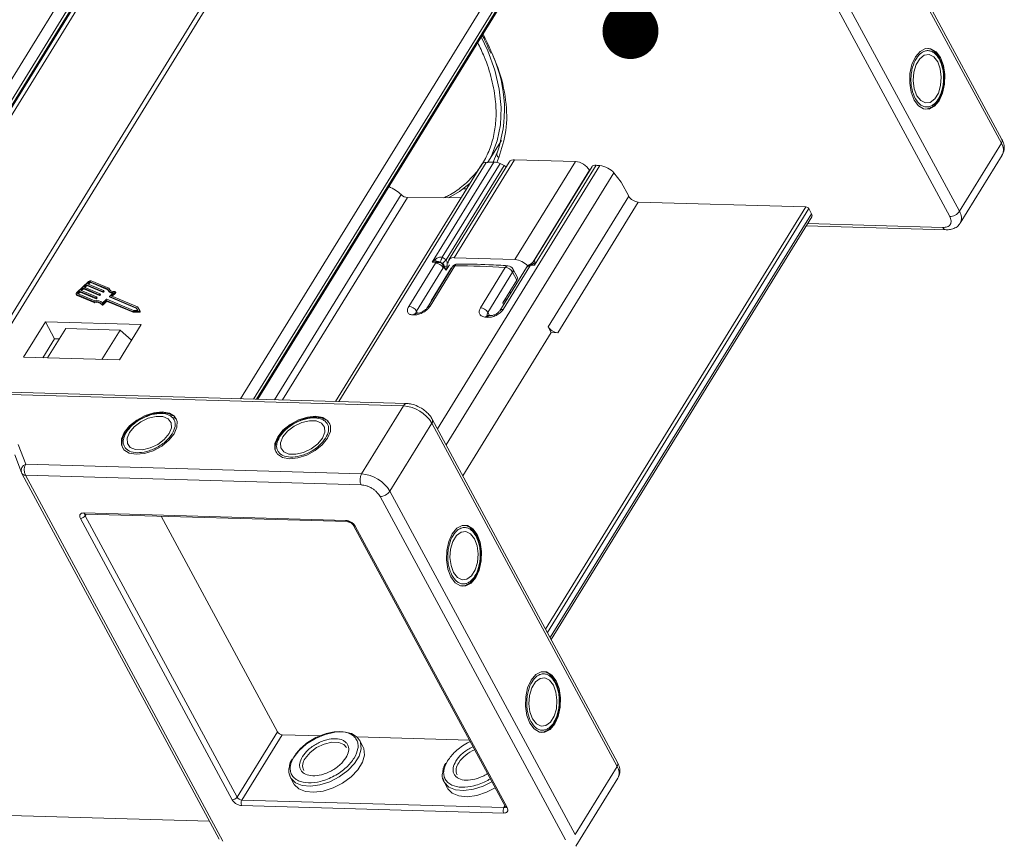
# Model space of a CAD drawing. Header units: millimetres. Extents: x 2854 to 4324, y 357 to 1390.
# Tile 44 of 45: x 4092 to 4180, y 1103 to 1177. Entities that reach past the tile are written whole.
import ezdxf

# ---------------------------------------------------------------- set-up
doc = ezdxf.new("R2010")
doc.units = ezdxf.units.MM
doc.styles.get("Standard").update_dxf_attribs({"font": '仿宋_GB2312.ttf', "width": 0.8})
doc.dimstyles.new('ISO-25.1', dxfattribs={"dimtxt": 6, "dimasz": 5, "dimexe": 3.5, "dimexo": 0.625, "dimgap": 1.5, "dimtad": 1, "dimtoh": 1, "dimtxsty": 'Standard', "dimcen": 2.5, "dimadec": 0, "dimazin": 0, "dimtfac": 1, "dimtmove": 0, "dimatfit": 3, "dimfxl": 0, "dimarcsym": 0})

msp = doc.modelspace()

# ---------------------------------------------------------------- linework, layer by layer
at = {"color": 7, "linetype": 'Continuous', "lineweight": 15}
for p, q in [((4163.192, 1196.615), (4179.749, 1165.93)), ((4179.794, 1166.279), (4163.237, 1196.964)), ((4103.908, 1192.13), (4074.428, 1144.309)), ((4075.486, 1144.139), (4104.751, 1191.61)), ((4075.764, 1144.117), (4104.886, 1191.359)), ((4116.456, 1191.413), (4087.104, 1143.799)), ((4087.577, 1143.786), (4117.144, 1191.749)), ((4075.878, 1144.108), (4104.899, 1191.183)), ((4076.285, 1144.075), (4105.145, 1190.89)), ((4141.328, 1191.054), (4111.76, 1143.091)), ((4112.903, 1143.058), (4142.17, 1190.535)), ((4176, 1159.849), (4159.443, 1190.533)), ((4113.189, 1143.049), (4142.306, 1190.283)), ((4113.307, 1143.046), (4142.318, 1190.108)), ((4158.572, 1190.063), (4175.129, 1159.379)), ((4133.901, 1174.459), (4134.114, 1173.993)), ((4173.276, 1169.058), (4173.384, 1169.093)), ((4133.858, 1164.229), (4135.064, 1166.185)), ((4179.749, 1165.93), (4176, 1159.849)), ((4134.665, 1165.039), (4134.328, 1164.245)), ((4134.682, 1165.07), (4134.665, 1165.039)), ((4133.324, 1164.058), (4120.248, 1142.847)), ((4120.528, 1142.838), (4133.711, 1164.223)), ((4128.894, 1155.312), (4134.402, 1164.247)), ((4129.78, 1155.736), (4134.944, 1164.113)), ((4135.765, 1164.255), (4130.367, 1155.497)), ((4130.853, 1155.701), (4136.252, 1164.458)), ((4134.65, 1164.219), (4134.838, 1164.659)), ((4134.944, 1164.113), (4135.319, 1163.932)), ((4141.679, 1164.302), (4136.252, 1164.458)), ((4141.679, 1164.302), (4136.281, 1155.545)), ((4176.074, 1158.796), (4179.823, 1164.878)), ((4143.865, 1163.931), (4129.359, 1140.4)), ((4135.319, 1163.932), (4130.13, 1155.513)), ((4130.134, 1138.963), (4145.128, 1163.286)), ((4137.898, 1155.34), (4142.943, 1163.523)), ((4143.17, 1163.853), (4137.988, 1155.447)), ((4143.529, 1163.961), (4138.018, 1155.021)), ((4142.943, 1163.523), (4142.954, 1163.503)), ((4145.777, 1162.451), (4145.128, 1163.286)), ((4146.455, 1161.194), (4145.777, 1162.451)), ((4131.664, 1161.866), (4131.967, 1161.857)), ((4114.795, 1143.003), (4126.099, 1161.34)), ((4126.671, 1161.081), (4115.514, 1142.983)), ((4131.474, 1161.058), (4126.671, 1161.081)), ((4146.455, 1161.194), (4139.257, 1149.517)), ((4147.298, 1160.674), (4140.1, 1148.998)), ((4162.283, 1160.243), (4147.298, 1160.674)), ((4139.017, 1122.501), (4162.283, 1160.243)), ((4139.18, 1122.199), (4162.536, 1160.087)), ((4162.536, 1160.087), (4162.781, 1159.635)), ((4162.781, 1159.635), (4139.424, 1121.747)), ((4139.514, 1121.58), (4162.8, 1159.354)), ((4162.306, 1158.552), (4174.809, 1158.192)), ((4174.529, 1158.406), (4162.43, 1158.753)), ((4128.894, 1155.312), (4129.178, 1155.561)), ((4129.238, 1155.357), (4128.894, 1155.312)), ((4129.151, 1155.282), (4128.894, 1155.312)), ((4129.151, 1155.282), (4129.238, 1155.357)), ((4129.263, 1155.323), (4129.151, 1155.282)), ((4129.172, 1155.206), (4129.151, 1155.282)), ((4129.692, 1155.242), (4129.632, 1155.314)), ((4129.804, 1155.21), (4129.692, 1155.242)), ((4129.78, 1155.736), (4130.13, 1155.513)), ((4136.281, 1155.545), (4130.853, 1155.701)), ((4138.048, 1155.256), (4138.018, 1155.021)), ((4126.787, 1151.337), (4129.172, 1155.206)), ((4129.879, 1154.791), (4127.493, 1150.921)), ((4130.671, 1154.865), (4128.452, 1151.265)), ((4130.914, 1154.974), (4128.695, 1151.374)), ((4130.592, 1154.767), (4128.793, 1151.848)), ((4129.963, 1154.801), (4129.879, 1154.791)), ((4129.963, 1154.801), (4129.947, 1154.924)), ((4129.988, 1154.916), (4129.963, 1154.801)), ((4130.133, 1154.576), (4129.963, 1154.801)), ((4130.133, 1154.576), (4129.988, 1154.916)), ((4130.433, 1155.062), (4130.133, 1154.576)), ((4130.221, 1154.951), (4130.133, 1154.576)), ((4133.196, 1151.229), (4135.416, 1154.829)), ((4136.07, 1154.415), (4133.85, 1150.814)), ((4137.306, 1154.836), (4134.916, 1150.959)), ((4137.602, 1154.942), (4135.213, 1151.066)), ((4136.451, 1153.708), (4136.07, 1154.415)), ((4136.487, 1153.987), (4136.105, 1154.694)), ((4137.565, 1155.05), (4137.488, 1154.99)), ((4137.597, 1155.079), (4137.565, 1155.05)), ((4137.606, 1155.091), (4137.58, 1155.074)), ((4137.665, 1155.05), (4137.597, 1155.079)), ((4137.715, 1155.011), (4137.602, 1154.942)), ((4137.715, 1155.011), (4137.665, 1155.05)), ((4137.739, 1155.081), (4137.715, 1155.011)), ((4138.018, 1155.021), (4137.715, 1155.011)), ((4138.018, 1155.021), (4137.739, 1155.081)), ((4098.172, 1153.567), (4097.127, 1152.579)), ((4098.251, 1153.534), (4098.077, 1153.369)), ((4098.292, 1153.458), (4098.251, 1153.534)), ((4099.878, 1152.909), (4098.335, 1153.558)), ((4098.335, 1153.558), (4098.375, 1153.483)), ((4098.375, 1153.483), (4099.902, 1152.841)), ((4099.99, 1152.981), (4098.422, 1153.641)), ((4130.254, 1154.22), (4130.267, 1154.209)), ((4135.191, 1151.664), (4136.451, 1153.708)), ((4097.38, 1152.711), (4097.206, 1152.546)), ((4097.246, 1152.471), (4097.421, 1152.635)), ((4098.814, 1152.108), (4097.38, 1152.711)), ((4097.421, 1152.635), (4097.38, 1152.711)), ((4097.421, 1152.635), (4098.854, 1152.032)), ((4097.685, 1152.999), (4097.467, 1152.793)), ((4097.467, 1152.793), (4098.901, 1152.19)), ((4097.551, 1152.758), (4097.726, 1152.923)), ((4099.119, 1152.396), (4097.685, 1152.999)), ((4097.726, 1152.923), (4097.685, 1152.999)), ((4097.726, 1152.923), (4099.159, 1152.32)), ((4097.99, 1153.287), (4097.772, 1153.081)), ((4097.772, 1153.081), (4099.206, 1152.478)), ((4097.856, 1153.046), (4098.031, 1153.211)), ((4099.424, 1152.684), (4097.99, 1153.287)), ((4098.031, 1153.211), (4097.99, 1153.287)), ((4098.031, 1153.211), (4099.464, 1152.609)), ((4098.077, 1153.369), (4099.511, 1152.766)), ((4098.161, 1153.334), (4098.292, 1153.458)), ((4099.464, 1152.609), (4099.424, 1152.684)), ((4099.509, 1152.737), (4099.465, 1152.696)), ((4099.506, 1152.621), (4099.465, 1152.696)), ((4099.506, 1152.621), (4099.55, 1152.662)), ((4099.55, 1152.662), (4099.509, 1152.737)), ((4099.558, 1152.685), (4099.517, 1152.761)), ((4099.912, 1152.821), (4099.953, 1152.746)), ((4100.031, 1152.906), (4099.99, 1152.981)), ((4100.047, 1152.846), (4100.031, 1152.906)), ((4100.208, 1152.294), (4100.545, 1152.613)), ((4100.545, 1152.613), (4100.586, 1152.537)), ((4100.603, 1152.584), (4100.562, 1152.66)), ((4097.077, 1152.438), (4097.117, 1152.363)), ((4097.115, 1152.406), (4098.683, 1151.746)), ((4097.155, 1152.33), (4097.115, 1152.406)), ((4097.155, 1152.33), (4098.724, 1151.671)), ((4097.202, 1152.488), (4098.746, 1151.839)), ((4097.206, 1152.546), (4097.246, 1152.471)), ((4098.724, 1151.671), (4098.683, 1151.746)), ((4098.854, 1152.032), (4098.814, 1152.108)), ((4098.899, 1152.161), (4098.855, 1152.12)), ((4098.855, 1152.12), (4098.896, 1152.045)), ((4098.896, 1152.045), (4098.94, 1152.086)), ((4098.94, 1152.086), (4098.899, 1152.161)), ((4098.948, 1152.109), (4098.907, 1152.185)), ((4099.159, 1152.32), (4099.119, 1152.396)), ((4099.204, 1152.449), (4099.16, 1152.408)), ((4099.201, 1152.333), (4099.16, 1152.408)), ((4099.201, 1152.333), (4099.245, 1152.374)), ((4099.245, 1152.374), (4099.204, 1152.449)), ((4099.253, 1152.397), (4099.212, 1152.473)), ((4099.422, 1151.66), (4099.759, 1151.978)), ((4099.436, 1151.564), (4099.751, 1151.862)), ((4099.476, 1151.489), (4099.792, 1151.787)), ((4099.792, 1151.787), (4099.751, 1151.862)), ((4099.792, 1151.875), (4102.112, 1150.899)), ((4099.833, 1151.799), (4099.792, 1151.875)), ((4099.8, 1151.99), (4102.183, 1150.988)), ((4099.833, 1151.799), (4102.153, 1150.823)), ((4100.056, 1152.243), (4100.096, 1152.167)), ((4102.445, 1151.235), (4100.062, 1152.237)), ((4100.103, 1152.162), (4100.062, 1152.237)), ((4100.064, 1152.266), (4100.401, 1152.584)), ((4100.103, 1152.162), (4102.485, 1151.16)), ((4102.548, 1151.311), (4100.208, 1152.294)), ((4100.292, 1152.259), (4100.586, 1152.537)), ((4128.793, 1151.848), (4128.802, 1151.832)), ((4135.341, 1151.908), (4135.416, 1151.77)), ((4135.486, 1151.985), (4135.441, 1152.069)), ((4135.761, 1152.588), (4135.918, 1152.584)), ((4099.34, 1151.551), (4099.381, 1151.475)), ((4099.476, 1151.489), (4099.436, 1151.564)), ((4102.112, 1150.899), (4102.67, 1150.907)), ((4102.153, 1150.823), (4102.112, 1150.899)), ((4102.183, 1150.988), (4102.593, 1150.994)), ((4102.593, 1150.994), (4102.445, 1151.235)), ((4102.485, 1151.16), (4102.445, 1151.235)), ((4102.485, 1151.16), (4102.588, 1150.994)), ((4102.75, 1150.983), (4102.548, 1151.311)), ((4102.67, 1150.907), (4102.71, 1150.832)), ((4102.791, 1150.906), (4102.751, 1150.982)), ((4127.493, 1150.921), (4127.586, 1150.75)), ((4135.191, 1151.664), (4135.266, 1151.526)), ((4094.321, 1149.972), (4092.372, 1146.81)), ((4102.89, 1149.726), (4094.321, 1149.972)), ((4094.321, 1149.972), (4095.135, 1148.463)), ((4102.153, 1150.823), (4102.71, 1150.832)), ((4127.548, 1150.743), (4127.436, 1150.741)), ((4133.85, 1150.814), (4134.004, 1150.53)), ((4134.01, 1150.529), (4133.892, 1150.539)), ((4096.133, 1149.375), (4094.514, 1146.748)), ((4096.133, 1149.375), (4100.989, 1149.236)), ((4099.37, 1146.608), (4100.989, 1149.236)), ((4100.941, 1146.563), (4102.89, 1149.726)), ((4100.989, 1149.236), (4102.027, 1148.325)), ((4139.257, 1149.517), (4139.529, 1149.014)), ((4094.086, 1146.76), (4095.135, 1148.463)), ((4095.135, 1148.463), (4095.563, 1148.451)), ((4139.529, 1149.014), (4131.627, 1136.197)), ((4140.1, 1148.998), (4139.529, 1149.014)), ((4092.372, 1146.81), (4100.941, 1146.563)), ((4126.615, 1142.664), (4086.007, 1143.831)), ((4086.083, 1143.624), (4126.324, 1142.467)), ((4126.324, 1142.467), (4122.575, 1136.385)), ((4105.959, 1141.333), (4105.804, 1141.473)), ((4105.983, 1141.317), (4106.037, 1141.245)), ((4145.453, 1110.573), (4128.897, 1141.257)), ((4119.67, 1140.939), (4119.515, 1141.079)), ((4119.694, 1140.923), (4119.748, 1140.85)), ((4125.103, 1134.827), (4128.852, 1140.908)), ((4128.852, 1140.908), (4145.409, 1110.224)), ((4101.581, 1140.233), (4101.495, 1140.113)), ((4115.292, 1139.839), (4115.206, 1139.719)), ((4092.559, 1137.248), (4091.895, 1139)), ((4091.577, 1138.075), (4092.176, 1136.497)), ((4122.575, 1136.385), (4092.559, 1137.248)), ((4092.201, 1136.441), (4092.176, 1136.497)), ((4092.201, 1136.441), (4092.214, 1136.413)), ((4092.214, 1136.413), (4109.857, 1103.716)), ((4092.53, 1136.259), (4122.546, 1135.396)), ((4092.53, 1136.259), (4110.173, 1103.562)), ((4124.232, 1134.357), (4140.788, 1103.673)), ((4141.66, 1104.143), (4125.103, 1134.827)), ((4111.016, 1107.252), (4097.445, 1132.403)), ((4097.745, 1132.89), (4121.168, 1132.216)), ((4097.969, 1132.781), (4097.881, 1132.638)), ((4111.452, 1107.487), (4097.881, 1132.638)), ((4097.885, 1132.783), (4121.308, 1132.11)), ((4104.657, 1132.589), (4115.051, 1113.325)), ((4121.853, 1131.774), (4135.424, 1106.623)), ((4122.011, 1131.697), (4135.582, 1106.546)), ((4131.878, 1126.43), (4131.986, 1126.465)), ((4111.452, 1107.487), (4115.051, 1113.325)), ((4111.873, 1107.227), (4115.472, 1113.066)), ((4115.472, 1113.066), (4118.963, 1112.965)), ((4138.935, 1113.352), (4139.043, 1113.387)), ((4122.15, 1112.874), (4132.207, 1112.585)), ((4122.691, 1112.009), (4122.392, 1112.563)), ((4145.409, 1110.224), (4141.66, 1104.143)), ((4116.232, 1109.239), (4116.531, 1108.685)), ((4129.943, 1108.844), (4130.242, 1108.291)), ((4141.733, 1103.09), (4145.482, 1109.171)), ((4135.297, 1106.554), (4111.873, 1107.227)), ((4135.282, 1106.059), (4111.859, 1106.733)), ((4135.384, 1106.697), (4135.297, 1106.554)), ((4108.986, 1105.329), (4089.25, 1105.897))]:
    msp.add_line(p, q, dxfattribs=at)
at = {"color": 7, "linetype": 'Continuous', "lineweight": 15, "flags": 128}
for points in [[(4133.832, 1164.186), (4134.177, 1164.807), (4134.698, 1166.142), (4134.991, 1167.589), (4135.052, 1169.135), (4134.881, 1170.761), (4134.481, 1172.45), (4133.854, 1174.183), (4133.273, 1175.435)], [(4171.955, 1169.795), (4172.339, 1169.282), (4172.801, 1169.004), (4173.294, 1168.99), (4173.77, 1169.24), (4174.183, 1169.731), (4174.493, 1170.413), (4174.669, 1171.221), (4174.693, 1172.074), (4174.564, 1172.891), (4174.294, 1173.59), (4173.91, 1174.103), (4173.449, 1174.381), (4172.956, 1174.395), (4172.479, 1174.145), (4172.066, 1173.654), (4171.757, 1172.972), (4171.581, 1172.164), (4171.556, 1171.311), (4171.685, 1170.494), (4171.955, 1169.795)], [(4172.195, 1170.184), (4172.539, 1169.742), (4172.953, 1169.535), (4173.389, 1169.588), (4173.792, 1169.895), (4174.115, 1170.419), (4174.318, 1171.096), (4174.378, 1171.845), (4174.286, 1172.576), (4174.054, 1173.201), (4173.711, 1173.643), (4173.296, 1173.85), (4172.861, 1173.797), (4172.458, 1173.49), (4172.135, 1172.966), (4171.931, 1172.289), (4171.872, 1171.539), (4171.963, 1170.809), (4172.195, 1170.184)], [(4173.328, 1169.069), (4173.122, 1168.995), (4172.96, 1168.97)], [(4130.352, 1161.063), (4131.314, 1161.623), (4132.272, 1162.351)], [(4099.511, 1152.766), (4099.514, 1152.764), (4099.517, 1152.762), (4099.518, 1152.758), (4099.518, 1152.754), (4099.518, 1152.75), (4099.516, 1152.746), (4099.513, 1152.742), (4099.509, 1152.737)], [(4100.528, 1152.674), (4100.541, 1152.673), (4100.552, 1152.67), (4100.56, 1152.664), (4100.564, 1152.655), (4100.565, 1152.646), (4100.562, 1152.635), (4100.555, 1152.624), (4100.545, 1152.613)], [(4097.115, 1152.406), (4097.094, 1152.418), (4097.079, 1152.434), (4097.071, 1152.454), (4097.069, 1152.477), (4097.074, 1152.502), (4097.086, 1152.528), (4097.103, 1152.554), (4097.127, 1152.579)], [(4097.206, 1152.546), (4097.198, 1152.538), (4097.192, 1152.529), (4097.188, 1152.52), (4097.187, 1152.512), (4097.187, 1152.504), (4097.19, 1152.498), (4097.195, 1152.492), (4097.202, 1152.488)], [(4098.901, 1152.19), (4098.904, 1152.188), (4098.907, 1152.185), (4098.908, 1152.182), (4098.908, 1152.178), (4098.908, 1152.174), (4098.906, 1152.17), (4098.903, 1152.165), (4098.899, 1152.161)], [(4099.206, 1152.478), (4099.209, 1152.476), (4099.212, 1152.473), (4099.213, 1152.47), (4099.213, 1152.466), (4099.213, 1152.462), (4099.211, 1152.458), (4099.208, 1152.453), (4099.204, 1152.449)], [(4100.062, 1152.237), (4100.058, 1152.239), (4100.056, 1152.242), (4100.055, 1152.245), (4100.054, 1152.249), (4100.055, 1152.253), (4100.057, 1152.257), (4100.06, 1152.262), (4100.064, 1152.266)], [(4100.586, 1152.537), (4100.596, 1152.548), (4100.602, 1152.559), (4100.605, 1152.57), (4100.605, 1152.58), (4100.603, 1152.584)], [(4135.507, 1151.918), (4135.506, 1151.925), (4135.486, 1151.985)], [(4099.436, 1151.564), (4099.423, 1151.555), (4099.41, 1151.547), (4099.395, 1151.541), (4099.38, 1151.537), (4099.367, 1151.537), (4099.355, 1151.539), (4099.346, 1151.544), (4099.34, 1151.551)], [(4099.38, 1151.476), (4099.386, 1151.468), (4099.396, 1151.464), (4099.407, 1151.461), (4099.421, 1151.462), (4099.436, 1151.465), (4099.45, 1151.471), (4099.464, 1151.479), (4099.476, 1151.489)], [(4102.75, 1150.983), (4102.753, 1150.973), (4102.751, 1150.96), (4102.745, 1150.947), (4102.734, 1150.935), (4102.72, 1150.924), (4102.703, 1150.915), (4102.686, 1150.909), (4102.67, 1150.907)], [(4102.71, 1150.832), (4102.727, 1150.834), (4102.744, 1150.839), (4102.76, 1150.848), (4102.775, 1150.859), (4102.786, 1150.872), (4102.792, 1150.885), (4102.794, 1150.897), (4102.791, 1150.906)], [(4104.767, 1141.923), (4104.021, 1141.85), (4103.234, 1141.598), (4102.482, 1141.193), (4101.839, 1140.673), (4101.369, 1140.09), (4101.116, 1139.5), (4101.107, 1138.962), (4101.341, 1138.528), (4101.796, 1138.241), (4102.427, 1138.128), (4103.173, 1138.201), (4103.96, 1138.453), (4104.712, 1138.858), (4105.354, 1139.378), (4105.825, 1139.961), (4106.077, 1140.551), (4106.087, 1141.089), (4105.853, 1141.523), (4105.398, 1141.81), (4104.767, 1141.923)], [(4101.826, 1140.076), (4101.615, 1139.558), (4101.643, 1139.095), (4101.906, 1138.745), (4102.374, 1138.549), (4102.989, 1138.531), (4103.677, 1138.694), (4104.356, 1139.017), (4104.943, 1139.462), (4105.368, 1139.975), (4105.579, 1140.494), (4105.551, 1140.956), (4105.288, 1141.306), (4104.82, 1141.502), (4104.205, 1141.52), (4103.517, 1141.357), (4102.838, 1141.034), (4102.251, 1140.589), (4101.826, 1140.076)], [(4118.478, 1141.529), (4117.732, 1141.456), (4116.945, 1141.204), (4116.193, 1140.798), (4115.55, 1140.279), (4115.08, 1139.695), (4114.827, 1139.106), (4114.818, 1138.568), (4115.052, 1138.134), (4115.507, 1137.847), (4116.138, 1137.734), (4116.884, 1137.807), (4117.671, 1138.059), (4118.423, 1138.464), (4119.066, 1138.984), (4119.536, 1139.567), (4119.788, 1140.157), (4119.798, 1140.695), (4119.564, 1141.129), (4119.109, 1141.416), (4118.478, 1141.529)], [(4115.537, 1139.682), (4115.326, 1139.163), (4115.354, 1138.701), (4115.617, 1138.351), (4116.085, 1138.155), (4116.7, 1138.137), (4117.388, 1138.3), (4118.067, 1138.623), (4118.654, 1139.068), (4119.079, 1139.58), (4119.29, 1140.099), (4119.262, 1140.562), (4118.999, 1140.912), (4118.531, 1141.108), (4117.916, 1141.126), (4117.228, 1140.963), (4116.549, 1140.64), (4115.962, 1140.195), (4115.537, 1139.682)], [(4132.897, 1130.962), (4132.513, 1131.476), (4132.051, 1131.753), (4131.558, 1131.767), (4131.082, 1131.517), (4130.669, 1131.027), (4130.359, 1130.344), (4130.183, 1129.537), (4130.159, 1128.683), (4130.288, 1127.867), (4130.558, 1127.167), (4130.942, 1126.654), (4131.403, 1126.377), (4131.896, 1126.362), (4132.373, 1126.613), (4132.786, 1127.103), (4133.095, 1127.785), (4133.271, 1128.593), (4133.296, 1129.447), (4133.167, 1130.263), (4132.897, 1130.962)], [(4130.797, 1127.557), (4131.141, 1127.114), (4131.556, 1126.907), (4131.991, 1126.96), (4132.394, 1127.267), (4132.717, 1127.791), (4132.921, 1128.469), (4132.98, 1129.218), (4132.889, 1129.949), (4132.657, 1130.573), (4132.313, 1131.015), (4131.899, 1131.223), (4131.463, 1131.169), (4131.06, 1130.862), (4130.737, 1130.339), (4130.534, 1129.661), (4130.474, 1128.912), (4130.566, 1128.181), (4130.797, 1127.557)], [(4131.931, 1126.442), (4131.725, 1126.367), (4131.563, 1126.342)], [(4139.954, 1117.884), (4139.57, 1118.397), (4139.108, 1118.674), (4138.615, 1118.689), (4138.139, 1118.438), (4137.726, 1117.948), (4137.416, 1117.266), (4137.24, 1116.458), (4137.216, 1115.604), (4137.345, 1114.788), (4137.615, 1114.089), (4137.999, 1113.576), (4138.46, 1113.298), (4138.953, 1113.284), (4139.43, 1113.534), (4139.843, 1114.024), (4140.152, 1114.707), (4140.328, 1115.514), (4140.353, 1116.368), (4140.224, 1117.185), (4139.954, 1117.884)], [(4137.854, 1114.478), (4138.198, 1114.036), (4138.613, 1113.829), (4139.048, 1113.882), (4139.451, 1114.189), (4139.774, 1114.712), (4139.978, 1115.39), (4140.037, 1116.139), (4139.946, 1116.87), (4139.714, 1117.494), (4139.37, 1117.937), (4138.956, 1118.144), (4138.52, 1118.091), (4138.117, 1117.784), (4137.794, 1117.26), (4137.591, 1116.583), (4137.531, 1115.833), (4137.623, 1115.102), (4137.854, 1114.478)], [(4116.456, 1110.983), (4116.966, 1111.636), (4117.651, 1112.235), (4118.459, 1112.734), (4119.33, 1113.098), (4120.199, 1113.299), (4121.003, 1113.322), (4121.682, 1113.165), (4122.185, 1112.841), (4122.435, 1112.476)], [(4138.988, 1113.363), (4138.782, 1113.289), (4138.62, 1113.264)], [(4122.435, 1112.476), (4122.474, 1112.372), (4122.53, 1111.794), (4122.346, 1111.15), (4121.938, 1110.488), (4121.335, 1109.856), (4120.582, 1109.302), (4119.734, 1108.866), (4118.856, 1108.581), (4118.011, 1108.468), (4117.263, 1108.536), (4116.667, 1108.778), (4116.267, 1109.179), (4116.11, 1109.582)], [(4117.541, 1110.951), (4117.966, 1111.464), (4118.553, 1111.909), (4119.232, 1112.232), (4119.92, 1112.395), (4120.535, 1112.377), (4121.003, 1112.181), (4121.222, 1111.931)], [(4116.531, 1108.685), (4116.565, 1108.625), (4116.965, 1108.225), (4117.561, 1107.982), (4118.31, 1107.915), (4119.154, 1108.028), (4120.033, 1108.313), (4120.88, 1108.748), (4121.633, 1109.303), (4122.237, 1109.935), (4122.645, 1110.597), (4122.828, 1111.241), (4122.773, 1111.819), (4122.691, 1112.009)], [(4134.216, 1108.861), (4133.446, 1108.472), (4132.567, 1108.187), (4131.722, 1108.074), (4130.974, 1108.141), (4130.378, 1108.384), (4129.978, 1108.785), (4129.822, 1109.188)], [(4130.242, 1108.291), (4130.276, 1108.231), (4130.676, 1107.831), (4131.273, 1107.588), (4132.021, 1107.521), (4132.866, 1107.633), (4133.744, 1107.918), (4134.515, 1108.308)]]:
    msp.add_lwpolyline(points, dxfattribs=at)
at = {"color": 7, "linetype": 'Continuous', "lineweight": 15}
for centre, radius, start, end in [((4123.631, 1168.949), 11.712, 340.66019, 24.01814), ((4179.469, 1166.144), 0.352, 322.72531, 22.65585), ((4178.897, 1165.342), 1.035, 333.36398, 34.64949), ((4134.961, 1164.944), 0.31, 162.10359, 246.62108), ((4136.185, 1163.934), 0.528, 82.73307, 142.65777), ((4141.559, 1162.693), 1.614, 30.95613, 85.74517), ((4147.378, 1161.747), 1.076, 210.95613, 265.74517), ((4162.26, 1159.921), 0.323, 30.95613, 85.74517), ((4175.111, 1160.455), 1.076, 270.96032, 325.74097), ((4175.152, 1159.261), 1.032, 332.66387, 34.71321), ((4162.553, 1159.478), 0.276, 333.36398, 34.6495), ((4174.854, 1158.542), 0.352, 202.73469, 262.6019), ((4122.665, 1153.541), 6.819, 15.44278, 17.22972), ((4134.073, 1153.993), 4.633, 157.90314, 163.43616), ((4127.389, 1158.135), 3.793, 309.53644, 316.26975), ((4130.764, 1155.261), 0.449, 78.55471, 184.67567), ((4136.147, 1153.9), 1.651, 40.0108, 85.34198), ((4137.118, 1156.544), 1.589, 292.97221, 305.82463), ((4129.148, 1154.357), 0.85, 30.72022, 88.35325), ((4127.595, 1171.308), 16.567, 278.30621, 279.123), ((4131.148, 1154.571), 0.56, 90.1953, 148.34796), ((4130.89, 1154.702), 0.273, 84.87159, 143.34406), ((4131.171, 1154.846), 0.287, 94.91553, 153.44087), ((4131.088, 1090.333), 64.641, 86.16156, 90.15433), ((4135.656, 1154.725), 0.261, 91.33322, 156.5469), ((4135.328, 1153.968), 0.866, 31.06739, 84.16731), ((4135.612, 1154.428), 0.56, 28.35065, 86.2009), ((4135.845, 1154.585), 0.282, 322.72531, 22.65585), ((4137.782, 1154.542), 0.56, 121.01333, 148.34796), ((4137.535, 1154.663), 0.287, 76.42126, 142.99252), ((4137.782, 1154.542), 0.56, 120.82329, 121.01333), ((4098.361, 1153.386), 0.262, 76.65876, 136.22204), ((4098.314, 1153.474), 0.0872, 76.65876, 136.22204), ((4098.355, 1153.398), 0.0872, 76.65876, 136.22204), ((4136.227, 1153.878), 0.282, 322.72531, 22.65585), ((4099.434, 1152.726), 0.0436, 256.65876, 316.22204), ((4099.475, 1152.651), 0.0436, 256.65876, 316.22204), ((4099.538, 1152.679), 0.021, 304.18773, 16.79947), ((4100.346, 1153.078), 0.497, 199.88446, 276.34019), ((4100.368, 1153.007), 0.49, 212.19031, 265.68863), ((4100.427, 1153.122), 0.459, 197.87163, 282.66726), ((4097.181, 1152.398), 0.0725, 209.18743, 249.41863), ((4098.875, 1151.19), 0.588, 37.86047, 109.03364), ((4098.931, 1151.171), 0.693, 44.85727, 105.46591), ((4098.824, 1152.15), 0.0436, 256.65876, 316.22204), ((4098.865, 1152.075), 0.0436, 256.65876, 316.22204), ((4098.928, 1152.103), 0.021, 304.18773, 16.79947), ((4099.129, 1152.438), 0.0436, 256.65876, 316.22204), ((4099.17, 1152.363), 0.0436, 256.65876, 316.22204), ((4099.233, 1152.391), 0.021, 304.18773, 16.79947), ((4099.782, 1151.832), 0.0436, 76.65876, 136.22204), ((4099.79, 1151.948), 0.0436, 76.65876, 136.22204), ((4099.823, 1151.757), 0.0436, 76.65876, 136.22204), ((4100.107, 1152.173), 0.0121, 209.18743, 249.41863), ((4098.916, 1151.114), 0.588, 37.86047, 109.03364), ((4126.762, 1150.487), 0.85, 30.72022, 88.35325), ((4128.671, 1151.102), 0.273, 84.89978, 143.00132), ((4133.108, 1150.367), 0.866, 31.06739, 84.16731), ((4135.145, 1150.787), 0.287, 76.38596, 143.30082), ((4127.458, 1150.454), 0.288, 94.2739, 153.26182), ((4128.404, 1091.452), 59.144, 91.05651, 91.16526), ((4127.57, 1150.456), 0.288, 94.95582, 153.23745), ((4133.9, 1150.279), 0.26, 91.88728, 156.80111), ((4128.045, 1080.283), 70.323, 85.32192, 85.41887), ((4134.018, 1150.27), 0.259, 91.11994, 156.93701), ((4140.18, 1150.07), 1.076, 210.95613, 265.74517), ((4126.629, 1142.328), 0.336, 92.3508, 155.6084), ((4126.084, 1139.248), 3.227, 30.95613, 85.74517), ((4128.581, 1141.12), 0.344, 321.97192, 24.1625), ((4092.777, 1136.664), 0.624, 110.45477, 195.49736), ((4093.499, 1136.726), 1.076, 150.95613, 205.74517), ((4092.503, 1136.604), 0.346, 213.51165, 274.50979), ((4123.515, 1135.863), 1.076, 150.95613, 205.74517), ((4122.335, 1133.167), 3.227, 30.95613, 85.74517), ((4124.214, 1135.433), 1.076, 270.96032, 325.74097), ((4097.436, 1132.941), 0.538, 270.96032, 325.74097), ((4097.905, 1132.955), 0.173, 202.0518, 263.33731), ((4098.04, 1132.741), 0.19, 166.63224, 212.79326), ((4121.325, 1132.277), 0.168, 201.08398, 264.4023), ((4121.995, 1131.864), 0.168, 212.26614, 275.62574), ((4115.512, 1113.602), 0.538, 210.95613, 265.74517), ((4133.972, 1108.708), 3.289, 113.32985, 145.78601), ((4118.342, 1110.299), 1.033, 140.83141, 204.51297), ((4132.053, 1109.905), 1.033, 140.83141, 204.51297), ((4145.128, 1110.437), 0.352, 322.72531, 22.65585), ((4144.59, 1109.638), 1.007, 332.407, 35.60648), ((4111.007, 1107.79), 0.538, 270.96032, 325.74097), ((4111.913, 1107.764), 0.538, 210.95613, 265.74517), ((4112.344, 1106.966), 0.538, 150.95613, 205.74517), ((4135.767, 1106.293), 0.538, 150.95613, 205.74517), ((4135.317, 1106.743), 0.19, 263.91427, 310.03705), ((4135.57, 1106.722), 0.176, 214.04545, 273.97599)]:
    msp.add_arc(centre, radius, start, end, dxfattribs=at)
for centre, major_axis, ratio, start_param, end_param in [((4134.273, 1163.598), (-0.964, 0.433), 0.469328, 5.5278, 6.221752), ((4170.245, 1123.607), (-62.611, 28.119), 0.469328, 5.51471, 5.5278), ((4134.77, 1163.83), (-0.643, 0.289), 0.469328, 4.651037, 5.51471), ((4135.145, 1163.648), (-0.643, 0.289), 0.469328, 4.34654, 4.651037), ((4143.804, 1163.547), (-0.643, 0.289), 0.469328, 5.350835, 6.221833), ((4170.245, 1123.607), (-62.611, 28.119), 0.469328, 5.34507, 5.350835), ((4144.271, 1163.31), (-0.964, 0.433), 0.469328, 3.865638, 5.34507), ((4124.859, 1160.84), (-1.694, 0.987), 0.593358, 4.280792, 4.953409), ((4126.454, 1161.483), (-0.484, 0.282), 0.593358, 1.139199, 2.341424)]:
    msp.add_ellipse(centre, major_axis=major_axis, ratio=ratio, start_param=start_param, end_param=end_param, dxfattribs=at)
for points, knots in [([(4133.358, 1175.573), (4133.431, 1175.443), (4133.641, 1175.07), (4133.799, 1174.7), (4133.901, 1174.459)], [0, 0, 0, 0, 0.34675, 1, 1, 1, 1]), ([(4134.838, 1164.659), (4135.094, 1165.439), (4135.612, 1167.011), (4135.541, 1169.751), (4134.89, 1172.665), (4133.914, 1174.681), (4133.43, 1175.682)], [0, 0, 0, 0, 0.248086, 0.5, 0.751914, 1, 1, 1, 1]), ([(4132.949, 1174.908), (4133.149, 1174.502), (4133.693, 1173.4), (4134.245, 1171.623), (4134.58, 1169.763), (4134.616, 1168.117), (4134.435, 1166.685), (4134.037, 1165.342), (4133.419, 1164.107), (4132.595, 1162.996), (4131.564, 1162.047), (4130.671, 1161.401), (4130.074, 1161.128), (4129.936, 1161.065)], [0, 0, 0, 0, 0.068517, 0.185461, 0.305698, 0.399683, 0.493684, 0.589669, 0.68567, 0.781655, 0.877655, 0.971641, 1, 1, 1, 1]), ([(4172.045, 1169.941), (4171.937, 1170.192), (4171.769, 1170.58), (4171.676, 1171.22), (4171.66, 1171.734), (4171.705, 1172.249), (4171.839, 1172.875), (4172.124, 1173.547), (4172.53, 1173.996), (4172.899, 1174.186), (4173.198, 1174.229), (4173.493, 1174.167), (4173.855, 1173.963), (4174.067, 1173.648), (4174.204, 1173.444)], [0, 0, 0, 0, 0.119721, 0.184837, 0.25, 0.315115, 0.380279, 0.5, 0.619721, 0.684837, 0.75, 0.815115, 0.880279, 1, 1, 1, 1]), ([(4174.252, 1173.469), (4174.236, 1173.504), (4174.159, 1173.681), (4173.967, 1173.941), (4173.671, 1174.219), (4173.396, 1174.382), (4173.221, 1174.391), (4173.174, 1174.393)], [0, 0, 0, 0, 0.064646, 0.330746, 0.605417, 0.894132, 1, 1, 1, 1]), ([(4174.204, 1173.444), (4174.313, 1173.193), (4174.48, 1172.805), (4174.573, 1172.165), (4174.589, 1171.651), (4174.544, 1171.136), (4174.411, 1170.51), (4174.126, 1169.838), (4173.72, 1169.389), (4173.35, 1169.199), (4173.052, 1169.156), (4172.757, 1169.217), (4172.395, 1169.422), (4172.182, 1169.737), (4172.045, 1169.941)], [0, 0, 0, 0, 0.119721, 0.184837, 0.25, 0.315115, 0.380279, 0.5, 0.619721, 0.684837, 0.75, 0.815115, 0.880279, 1, 1, 1, 1]), ([(4174.618, 1171.65), (4174.613, 1171.912), (4174.606, 1172.278), (4174.509, 1172.783), (4174.41, 1173.144), (4174.299, 1173.372), (4174.252, 1173.469)], [0, 0, 0, 0, 0.394783, 0.552274, 0.808331, 1, 1, 1, 1]), ([(4173.384, 1169.093), (4173.408, 1169.1), (4173.569, 1169.148), (4173.836, 1169.397), (4174.137, 1169.787), (4174.345, 1170.228), (4174.483, 1170.654), (4174.584, 1171.118), (4174.606, 1171.463), (4174.618, 1171.65)], [0, 0, 0, 0, 0.033344, 0.218272, 0.417193, 0.574519, 0.697236, 0.836006, 1, 1, 1, 1]), ([(4179.795, 1164.879), (4179.849, 1164.958), (4179.994, 1165.174), (4180.018, 1165.608), (4179.941, 1165.999), (4179.82, 1166.211), (4179.783, 1166.277)], [0, 0, 0, 0, 0.19338, 0.526032, 0.853729, 1, 1, 1, 1]), ([(4175.129, 1159.379), (4175.182, 1159.253), (4175.264, 1159.058), (4175.248, 1158.828), (4175.187, 1158.672), (4175.075, 1158.547), (4174.876, 1158.429), (4174.666, 1158.415), (4174.529, 1158.406)], [0, 0, 0, 0, 0.2394429, 0.3696359, 0.4999999, 0.6301929, 0.7605571, 1, 1, 1, 1]), ([(4174.809, 1158.194), (4174.941, 1158.197), (4175.22, 1158.203), (4175.611, 1158.346), (4175.919, 1158.549), (4176.017, 1158.739), (4176.047, 1158.798)], [0, 0, 0, 0, 0.265588, 0.558647, 0.864004, 1, 1, 1, 1]), ([(4129.172, 1155.206), (4129.213, 1155.225), (4129.297, 1155.262), (4129.433, 1155.284), (4129.57, 1155.281), (4129.651, 1155.255), (4129.692, 1155.242)], [0, 0, 0, 0, 0.2462218, 0.5, 0.7537782, 1, 1, 1, 1]), ([(4129.178, 1155.561), (4129.267, 1155.62), (4129.402, 1155.71), (4129.619, 1155.756), (4129.727, 1155.743), (4129.78, 1155.736)], [0, 0, 0, 0, 0.498649, 0.753668, 1, 1, 1, 1]), ([(4129.632, 1155.314), (4129.568, 1155.336), (4129.472, 1155.37), (4129.336, 1155.374), (4129.271, 1155.363), (4129.238, 1155.357)], [0, 0, 0, 0, 0.499029, 0.74932, 1, 1, 1, 1]), ([(4129.263, 1155.323), (4129.258, 1155.33), (4129.249, 1155.342), (4129.241, 1155.352), (4129.238, 1155.357)], [0, 0, 0, 0, 0.560177, 1, 1, 1, 1]), ([(4129.632, 1155.314), (4129.572, 1155.329), (4129.452, 1155.358), (4129.326, 1155.334), (4129.263, 1155.323)], [0, 0, 0, 0, 0.497366, 1, 1, 1, 1]), ([(4129.692, 1155.242), (4129.718, 1155.213), (4129.772, 1155.155), (4129.833, 1155.04), (4129.871, 1154.916), (4129.876, 1154.829), (4129.879, 1154.791)], [0, 0, 0, 0, 0.246646, 0.500017, 0.775434, 1, 1, 1, 1]), ([(4130.13, 1155.513), (4130.154, 1155.471), (4130.202, 1155.386), (4130.248, 1155.192), (4130.232, 1155.047), (4130.221, 1154.951)], [0, 0, 0, 0, 0.2463087, 0.5009625, 1, 1, 1, 1]), ([(4137.997, 1155.457), (4137.938, 1155.376), (4137.824, 1155.219), (4137.654, 1155.12), (4137.572, 1155.073)], [0, 0, 0, 0, 0.515302, 1, 1, 1, 1]), ([(4137.988, 1155.447), (4137.996, 1155.453), (4138.013, 1155.467), (4138.039, 1155.427), (4138.057, 1155.357), (4138.051, 1155.29), (4138.048, 1155.256)], [0, 0, 0, 0, 0.245949, 0.499313, 0.749435, 1, 1, 1, 1]), ([(4129.947, 1154.924), (4129.931, 1154.977), (4129.9, 1155.084), (4129.836, 1155.168), (4129.804, 1155.21)], [0, 0, 0, 0, 0.503643, 1, 1, 1, 1]), ([(4129.988, 1154.916), (4129.968, 1154.971), (4129.927, 1155.083), (4129.845, 1155.168), (4129.804, 1155.21)], [0, 0, 0, 0, 0.499671, 1, 1, 1, 1]), ([(4129.947, 1154.924), (4129.955, 1154.922), (4129.97, 1154.92), (4129.982, 1154.917), (4129.988, 1154.916)], [0, 0, 0, 0, 0.5601849, 1, 1, 1, 1]), ([(4135.65, 1154.986), (4135.082, 1155.021), (4133.558, 1155.112), (4132.076, 1155.124), (4131.146, 1155.131)], [0, 0, 0, 0, 0.372455, 1, 1, 1, 1]), ([(4137.488, 1154.99), (4137.487, 1155.004), (4137.486, 1155.021), (4137.496, 1155.02), (4137.497, 1155.02)], [0, 0, 0, 0, 0.813529, 1, 1, 1, 1]), ([(4137.497, 1155.02), (4137.502, 1155.022), (4137.513, 1155.026), (4137.549, 1155), (4137.585, 1154.961), (4137.602, 1154.942)], [0, 0, 0, 0, 0.282939, 0.646829, 1, 1, 1, 1]), ([(4137.739, 1155.081), (4137.719, 1155.089), (4137.681, 1155.103), (4137.635, 1155.107), (4137.617, 1155.09), (4137.61, 1155.082)], [0, 0, 0, 0, 0.370107, 0.739591, 1, 1, 1, 1]), ([(4137.739, 1155.081), (4137.724, 1155.076), (4137.699, 1155.067), (4137.675, 1155.055), (4137.665, 1155.05)], [0, 0, 0, 0, 0.559904, 1, 1, 1, 1]), ([(4127.201, 1150.583), (4127.091, 1150.592), (4126.872, 1150.61), (4126.687, 1150.78), (4126.638, 1151.03), (4126.737, 1151.234), (4126.787, 1151.337)], [0, 0, 0, 0, 0.250042, 0.499852, 0.749497, 1, 1, 1, 1]), ([(4128.695, 1151.374), (4128.618, 1151.271), (4128.464, 1151.066), (4128.095, 1150.808), (4127.687, 1150.626), (4127.438, 1150.599), (4127.313, 1150.585)], [0, 0, 0, 0, 0.249953, 0.499706, 0.749396, 1, 1, 1, 1]), ([(4127.432, 1150.735), (4127.432, 1150.751), (4127.432, 1150.805), (4127.468, 1150.873), (4127.493, 1150.921)], [0, 0, 0, 0, 0.277198, 1, 1, 1, 1]), ([(4128.452, 1151.265), (4128.402, 1151.198), (4128.301, 1151.063), (4128.058, 1150.891), (4127.789, 1150.77), (4127.625, 1150.752), (4127.544, 1150.743)], [0, 0, 0, 0, 0.249005, 0.498549, 0.74875, 1, 1, 1, 1]), ([(4133.661, 1150.381), (4133.545, 1150.403), (4133.312, 1150.445), (4133.111, 1150.646), (4133.05, 1150.918), (4133.147, 1151.125), (4133.196, 1151.229)], [0, 0, 0, 0, 0.250042, 0.499844, 0.74949, 1, 1, 1, 1]), ([(4135.213, 1151.066), (4135.135, 1150.964), (4134.979, 1150.762), (4134.599, 1150.526), (4134.173, 1150.375), (4133.911, 1150.373), (4133.78, 1150.372)], [0, 0, 0, 0, 0.249946, 0.499698, 0.749393, 1, 1, 1, 1]), ([(4134.916, 1150.959), (4134.868, 1150.897), (4134.772, 1150.772), (4134.536, 1150.626), (4134.268, 1150.531), (4134.099, 1150.53), (4134.014, 1150.529)], [0, 0, 0, 0, 0.245971, 0.493968, 0.745065, 1, 1, 1, 1]), ([(4133.82, 1150.524), (4133.805, 1150.569), (4133.774, 1150.658), (4133.825, 1150.762), (4133.85, 1150.814)], [0, 0, 0, 0, 0.500495, 1, 1, 1, 1]), ([(4127.929, 1142.242), (4127.72, 1142.354), (4127.431, 1142.51), (4126.989, 1142.624), (4126.758, 1142.673), (4126.62, 1142.662), (4126.615, 1142.662)], [0, 0, 0, 0, 0.488444, 0.677599, 0.988653, 1, 1, 1, 1]), ([(4128.886, 1141.255), (4128.858, 1141.311), (4128.781, 1141.468), (4128.576, 1141.717), (4128.289, 1142), (4128.05, 1142.161), (4127.929, 1142.242)], [0, 0, 0, 0, 0.143955, 0.402623, 0.700319, 1, 1, 1, 1]), ([(4101.54, 1140.085), (4101.704, 1140.304), (4101.956, 1140.643), (4102.464, 1141.044), (4102.901, 1141.314), (4103.369, 1141.533), (4103.978, 1141.73), (4104.703, 1141.82), (4105.294, 1141.692), (4105.643, 1141.468), (4105.83, 1141.23), (4105.924, 1140.944), (4105.929, 1140.529), (4105.762, 1140.187), (4105.654, 1139.966)], [0, 0, 0, 0, 0.1197215, 0.184837, 0.25, 0.3151155, 0.3802785, 0.5, 0.6197215, 0.684837, 0.75, 0.8151155, 0.8802785, 1, 1, 1, 1]), ([(4102.888, 1141.34), (4102.663, 1141.205), (4102.349, 1141.016), (4101.961, 1140.679), (4101.731, 1140.451), (4101.615, 1140.282), (4101.581, 1140.233)], [0, 0, 0, 0, 0.431946, 0.604262, 0.884419, 1, 1, 1, 1]), ([(4105.691, 1141.574), (4105.682, 1141.583), (4105.568, 1141.689), (4105.228, 1141.788), (4104.741, 1141.855), (4104.255, 1141.814), (4103.818, 1141.721), (4103.366, 1141.576), (4103.056, 1141.423), (4102.888, 1141.34)], [0, 0, 0, 0, 0.017612, 0.205533, 0.407683, 0.56757, 0.692273, 0.833284, 1, 1, 1, 1]), ([(4115.251, 1139.69), (4115.415, 1139.91), (4115.667, 1140.249), (4116.175, 1140.65), (4116.612, 1140.92), (4117.08, 1141.139), (4117.689, 1141.336), (4118.414, 1141.425), (4119.005, 1141.298), (4119.354, 1141.073), (4119.541, 1140.836), (4119.635, 1140.55), (4119.64, 1140.135), (4119.473, 1139.793), (4119.365, 1139.572)], [0, 0, 0, 0, 0.1197215, 0.184837, 0.25, 0.3151155, 0.3802785, 0.5, 0.6197215, 0.684837, 0.75, 0.8151155, 0.8802785, 1, 1, 1, 1]), ([(4119.373, 1141.207), (4119.236, 1141.272), (4118.953, 1141.408), (4118.449, 1141.458), (4117.967, 1141.421), (4117.529, 1141.327), (4117.077, 1141.182), (4116.767, 1141.029), (4116.599, 1140.946)], [0, 0, 0, 0, 0.19129, 0.397064, 0.559818, 0.686756, 0.830295, 1, 1, 1, 1]), ([(4116.599, 1140.946), (4116.374, 1140.811), (4116.06, 1140.622), (4115.672, 1140.285), (4115.442, 1140.057), (4115.326, 1139.888), (4115.292, 1139.839)], [0, 0, 0, 0, 0.431946, 0.604262, 0.884419, 1, 1, 1, 1]), ([(4101.495, 1140.113), (4101.472, 1140.083), (4101.358, 1139.927), (4101.228, 1139.631), (4101.135, 1139.235), (4101.134, 1138.906), (4101.219, 1138.742), (4101.245, 1138.691)], [0, 0, 0, 0, 0.063225, 0.32369, 0.592541, 0.875134, 1, 1, 1, 1]), ([(4105.654, 1139.966), (4105.49, 1139.747), (4105.238, 1139.408), (4104.73, 1139.007), (4104.293, 1138.737), (4103.825, 1138.518), (4103.216, 1138.321), (4102.491, 1138.232), (4101.9, 1138.359), (4101.551, 1138.584), (4101.364, 1138.821), (4101.269, 1139.107), (4101.265, 1139.522), (4101.432, 1139.864), (4101.54, 1140.085)], [0, 0, 0, 0, 0.119721, 0.184837, 0.25, 0.315115, 0.380279, 0.5, 0.619721, 0.684837, 0.75, 0.815115, 0.880279, 1, 1, 1, 1]), ([(4115.206, 1139.719), (4115.183, 1139.688), (4115.069, 1139.533), (4114.94, 1139.237), (4114.846, 1138.841), (4114.846, 1138.507), (4114.934, 1138.339), (4114.963, 1138.284)], [0, 0, 0, 0, 0.062547, 0.320218, 0.586185, 0.865747, 1, 1, 1, 1]), ([(4119.365, 1139.572), (4119.201, 1139.353), (4118.949, 1139.014), (4118.441, 1138.613), (4118.004, 1138.342), (4117.536, 1138.124), (4116.927, 1137.927), (4116.202, 1137.837), (4115.611, 1137.964), (4115.262, 1138.189), (4115.075, 1138.427), (4114.981, 1138.712), (4114.976, 1139.128), (4115.143, 1139.469), (4115.251, 1139.69)], [0, 0, 0, 0, 0.119721, 0.184837, 0.25, 0.315115, 0.380279, 0.5, 0.619721, 0.684837, 0.75, 0.815115, 0.880279, 1, 1, 1, 1]), ([(4122.546, 1135.396), (4122.697, 1135.378), (4122.93, 1135.351), (4123.264, 1135.218), (4123.516, 1135.083), (4123.75, 1134.918), (4124.019, 1134.68), (4124.148, 1134.484), (4124.232, 1134.357)], [0, 0, 0, 0, 0.239443, 0.369807, 0.5, 0.630364, 0.760557, 1, 1, 1, 1]), ([(4097.445, 1132.403), (4097.419, 1132.466), (4097.378, 1132.564), (4097.386, 1132.679), (4097.416, 1132.757), (4097.472, 1132.819), (4097.572, 1132.878), (4097.677, 1132.885), (4097.745, 1132.89)], [0, 0, 0, 0, 0.239443, 0.36955, 0.5, 0.630107, 0.760557, 1, 1, 1, 1]), ([(4097.835, 1132.779), (4097.836, 1132.78), (4097.838, 1132.781), (4097.869, 1132.783), (4097.885, 1132.783)], [0, 0, 0, 0, 0.488825, 1, 1, 1, 1]), ([(4121.168, 1132.216), (4121.244, 1132.208), (4121.36, 1132.194), (4121.527, 1132.128), (4121.653, 1132.06), (4121.77, 1131.978), (4121.905, 1131.859), (4121.969, 1131.761), (4122.011, 1131.697)], [0, 0, 0, 0, 0.239443, 0.36955, 0.5, 0.630107, 0.760557, 1, 1, 1, 1]), ([(4121.308, 1132.11), (4121.309, 1132.11), (4121.323, 1132.111), (4121.371, 1132.104), (4121.442, 1132.086), (4121.525, 1132.055), (4121.584, 1132.022), (4121.618, 1132.003)], [0, 0, 0, 0, 0.005502, 0.267632, 0.473873, 0.70006, 1, 1, 1, 1]), ([(4121.618, 1132.003), (4121.659, 1131.975), (4121.716, 1131.935), (4121.781, 1131.872), (4121.822, 1131.824), (4121.847, 1131.787), (4121.853, 1131.775), (4121.853, 1131.774)], [0, 0, 0, 0, 0.385706, 0.535653, 0.767322, 0.990927, 1, 1, 1, 1]), ([(4130.648, 1127.313), (4130.539, 1127.565), (4130.372, 1127.952), (4130.278, 1128.593), (4130.263, 1129.107), (4130.307, 1129.621), (4130.441, 1130.247), (4130.726, 1130.92), (4131.132, 1131.368), (4131.502, 1131.558), (4131.8, 1131.601), (4132.095, 1131.54), (4132.457, 1131.336), (4132.67, 1131.02), (4132.807, 1130.816)], [0, 0, 0, 0, 0.119721, 0.184837, 0.25, 0.315115, 0.380279, 0.5, 0.619721, 0.684837, 0.75, 0.815115, 0.880279, 1, 1, 1, 1]), ([(4132.854, 1130.842), (4132.839, 1130.876), (4132.762, 1131.053), (4132.57, 1131.314), (4132.273, 1131.591), (4131.992, 1131.756), (4131.811, 1131.765), (4131.757, 1131.767)], [0, 0, 0, 0, 0.063726, 0.326043, 0.596808, 0.881417, 1, 1, 1, 1]), ([(4132.807, 1130.816), (4132.915, 1130.565), (4133.083, 1130.177), (4133.176, 1129.537), (4133.192, 1129.023), (4133.147, 1128.509), (4133.013, 1127.882), (4132.728, 1127.21), (4132.322, 1126.762), (4131.953, 1126.572), (4131.654, 1126.528), (4131.359, 1126.59), (4130.997, 1126.794), (4130.785, 1127.109), (4130.648, 1127.313)], [0, 0, 0, 0, 0.119721, 0.184837, 0.25, 0.315115, 0.380279, 0.5, 0.619721, 0.684837, 0.75, 0.815115, 0.880279, 1, 1, 1, 1]), ([(4133.22, 1129.022), (4133.215, 1129.284), (4133.209, 1129.65), (4133.112, 1130.155), (4133.013, 1130.517), (4132.902, 1130.744), (4132.854, 1130.842)], [0, 0, 0, 0, 0.394783, 0.552274, 0.808331, 1, 1, 1, 1]), ([(4131.986, 1126.465), (4132.011, 1126.473), (4132.172, 1126.52), (4132.439, 1126.769), (4132.74, 1127.16), (4132.948, 1127.6), (4133.086, 1128.026), (4133.186, 1128.49), (4133.208, 1128.835), (4133.22, 1129.022)], [0, 0, 0, 0, 0.033344, 0.218272, 0.417193, 0.574519, 0.697236, 0.836006, 1, 1, 1, 1]), ([(4137.705, 1114.235), (4137.596, 1114.486), (4137.429, 1114.874), (4137.335, 1115.514), (4137.32, 1116.028), (4137.364, 1116.542), (4137.498, 1117.169), (4137.783, 1117.841), (4138.189, 1118.29), (4138.559, 1118.479), (4138.857, 1118.523), (4139.152, 1118.461), (4139.514, 1118.257), (4139.727, 1117.942), (4139.864, 1117.738)], [0, 0, 0, 0, 0.119721, 0.184837, 0.25, 0.315115, 0.380279, 0.5, 0.619721, 0.684837, 0.75, 0.815115, 0.880279, 1, 1, 1, 1]), ([(4139.911, 1117.763), (4139.896, 1117.798), (4139.819, 1117.975), (4139.627, 1118.235), (4139.33, 1118.512), (4139.059, 1118.674), (4138.887, 1118.684), (4138.844, 1118.686)], [0, 0, 0, 0, 0.065178, 0.333469, 0.610402, 0.901494, 1, 1, 1, 1]), ([(4139.864, 1117.738), (4139.972, 1117.487), (4140.14, 1117.099), (4140.233, 1116.458), (4140.249, 1115.944), (4140.204, 1115.43), (4140.07, 1114.804), (4139.785, 1114.131), (4139.379, 1113.683), (4139.01, 1113.493), (4138.711, 1113.45), (4138.416, 1113.511), (4138.054, 1113.715), (4137.842, 1114.031), (4137.705, 1114.235)], [0, 0, 0, 0, 0.119721, 0.184837, 0.25, 0.315115, 0.380279, 0.5, 0.619721, 0.684837, 0.75, 0.815115, 0.880279, 1, 1, 1, 1]), ([(4140.277, 1115.943), (4140.272, 1116.205), (4140.266, 1116.572), (4140.169, 1117.076), (4140.07, 1117.438), (4139.959, 1117.666), (4139.911, 1117.763)], [0, 0, 0, 0, 0.394783, 0.552274, 0.808331, 1, 1, 1, 1]), ([(4139.043, 1113.387), (4139.068, 1113.394), (4139.229, 1113.442), (4139.496, 1113.691), (4139.797, 1114.081), (4140.005, 1114.522), (4140.143, 1114.947), (4140.243, 1115.411), (4140.265, 1115.756), (4140.277, 1115.943)], [0, 0, 0, 0, 0.033344, 0.218272, 0.417193, 0.574519, 0.697236, 0.836006, 1, 1, 1, 1]), ([(4116.546, 1111.129), (4116.759, 1111.415), (4117.087, 1111.856), (4117.75, 1112.379), (4118.322, 1112.735), (4118.935, 1113.02), (4119.731, 1113.278), (4120.674, 1113.393), (4121.445, 1113.228), (4121.9, 1112.934), (4122.147, 1112.625), (4122.268, 1112.249), (4122.275, 1111.707), (4122.057, 1111.263), (4121.916, 1110.974)], [0, 0, 0, 0, 0.119728, 0.18418, 0.25, 0.31582, 0.380272, 0.5, 0.619728, 0.68418, 0.75, 0.81582, 0.880272, 1, 1, 1, 1]), ([(4121.173, 1110.996), (4121.275, 1111.204), (4121.433, 1111.527), (4121.429, 1111.919), (4121.34, 1112.189), (4121.163, 1112.413), (4120.834, 1112.626), (4120.275, 1112.746), (4119.591, 1112.661), (4119.015, 1112.475), (4118.574, 1112.269), (4118.161, 1112.013), (4117.681, 1111.635), (4117.443, 1111.315), (4117.288, 1111.107)], [0, 0, 0, 0, 0.119721, 0.184886, 0.25, 0.315164, 0.380279, 0.5, 0.619721, 0.684886, 0.75, 0.815164, 0.880279, 1, 1, 1, 1]), ([(4130.257, 1110.734), (4130.47, 1111.022), (4130.797, 1111.463), (4131.462, 1111.982), (4131.915, 1112.277), (4132.202, 1112.406), (4132.284, 1112.442)], [0, 0, 0, 0, 0.433428, 0.66675, 0.905024, 1, 1, 1, 1]), ([(4132.533, 1111.98), (4132.451, 1111.944), (4132.222, 1111.842), (4131.872, 1111.617), (4131.392, 1111.241), (4131.154, 1110.921), (4131, 1110.713)], [0, 0, 0, 0, 0.126659, 0.354302, 0.581769, 1, 1, 1, 1]), ([(4116.376, 1110.914), (4116.312, 1110.804), (4116.151, 1110.529), (4116.127, 1110.267), (4116.112, 1110.11)], [0, 0, 0, 0, 0.401017, 1, 1, 1, 1]), ([(4121.916, 1110.974), (4121.703, 1110.688), (4121.375, 1110.247), (4120.712, 1109.724), (4120.14, 1109.368), (4119.526, 1109.083), (4118.731, 1108.825), (4117.787, 1108.71), (4117.016, 1108.874), (4116.561, 1109.169), (4116.314, 1109.478), (4116.193, 1109.854), (4116.187, 1110.396), (4116.404, 1110.84), (4116.546, 1111.129)], [0, 0, 0, 0, 0.119728, 0.18418, 0.25, 0.31582, 0.380272, 0.5, 0.619728, 0.68418, 0.75, 0.81582, 0.880272, 1, 1, 1, 1]), ([(4117.288, 1111.107), (4117.186, 1110.899), (4117.029, 1110.576), (4117.033, 1110.184), (4117.122, 1109.914), (4117.298, 1109.69), (4117.628, 1109.477), (4118.186, 1109.357), (4118.871, 1109.441), (4119.446, 1109.628), (4119.888, 1109.834), (4120.301, 1110.09), (4120.781, 1110.468), (4121.019, 1110.788), (4121.173, 1110.996)], [0, 0, 0, 0, 0.119721, 0.184886, 0.25, 0.315164, 0.380279, 0.5, 0.619721, 0.684886, 0.75, 0.815164, 0.880279, 1, 1, 1, 1]), ([(4130.087, 1110.52), (4130.023, 1110.41), (4129.862, 1110.135), (4129.838, 1109.873), (4129.823, 1109.716)], [0, 0, 0, 0, 0.401017, 1, 1, 1, 1]), ([(4134.073, 1109.128), (4133.997, 1109.079), (4133.732, 1108.909), (4133.236, 1108.692), (4132.443, 1108.43), (4131.498, 1108.316), (4130.727, 1108.48), (4130.272, 1108.774), (4130.025, 1109.084), (4129.904, 1109.46), (4129.898, 1110.002), (4130.115, 1110.446), (4130.257, 1110.734)], [0, 0, 0, 0, 0.0337988, 0.1185922, 0.2016236, 0.3558659, 0.5101082, 0.5931395, 0.6779329, 0.7627263, 0.8457577, 1, 1, 1, 1]), ([(4131, 1110.713), (4130.897, 1110.504), (4130.74, 1110.182), (4130.744, 1109.789), (4130.833, 1109.519), (4131.009, 1109.295), (4131.339, 1109.083), (4131.897, 1108.963), (4132.582, 1109.047), (4133.157, 1109.235), (4133.537, 1109.405), (4133.748, 1109.541), (4133.823, 1109.59)], [0, 0, 0, 0, 0.152268, 0.235147, 0.317962, 0.400841, 0.483657, 0.635924, 0.788192, 0.871071, 0.953886, 1, 1, 1, 1]), ([(4145.467, 1109.194), (4145.516, 1109.267), (4145.655, 1109.476), (4145.677, 1109.902), (4145.601, 1110.293), (4145.48, 1110.505), (4145.443, 1110.57)], [0, 0, 0, 0, 0.179705, 0.517997, 0.851249, 1, 1, 1, 1]), ([(4116.112, 1110.11), (4116.096, 1110.041), (4116.019, 1109.715), (4116.138, 1109.449), (4116.232, 1109.239)], [0, 0, 0, 0, 0.212887, 1, 1, 1, 1]), ([(4129.823, 1109.716), (4129.807, 1109.647), (4129.73, 1109.321), (4129.849, 1109.054), (4129.943, 1108.844)], [0, 0, 0, 0, 0.212887, 1, 1, 1, 1]), ([(4111.859, 1106.733), (4111.784, 1106.742), (4111.667, 1106.755), (4111.5, 1106.822), (4111.374, 1106.889), (4111.257, 1106.971), (4111.123, 1107.091), (4111.058, 1107.189), (4111.016, 1107.252)], [0, 0, 0, 0, 0.239443, 0.36955, 0.5, 0.630107, 0.760557, 1, 1, 1, 1]), ([(4135.582, 1106.546), (4135.609, 1106.483), (4135.649, 1106.386), (4135.642, 1106.27), (4135.611, 1106.193), (4135.555, 1106.13), (4135.456, 1106.071), (4135.351, 1106.064), (4135.282, 1106.059)], [0, 0, 0, 0, 0.239443, 0.36955, 0.5, 0.630107, 0.760557, 1, 1, 1, 1]), ([(4135.424, 1106.623), (4135.43, 1106.611), (4135.442, 1106.587), (4135.443, 1106.572), (4135.443, 1106.575), (4135.443, 1106.575)], [0, 0, 0, 0, 0.437848, 0.899625, 1, 1, 1, 1])]:
    msp.add_open_spline(points, degree=3, knots=knots, dxfattribs=at)

# ---------------------------------------------------------------- leaders
at = {"color": 5, "lineweight": 9}
msp.add_leader([(4146.602, 1175.961), (4163.3, 1227.374), (4171.777, 1227.374)], dimstyle='ISO-25.1', override={"dimgap": 1.5, "dimtad": 0, "dimldrblk": 'Dot'}, dxfattribs=at)

doc.saveas('drawing.dxf')
